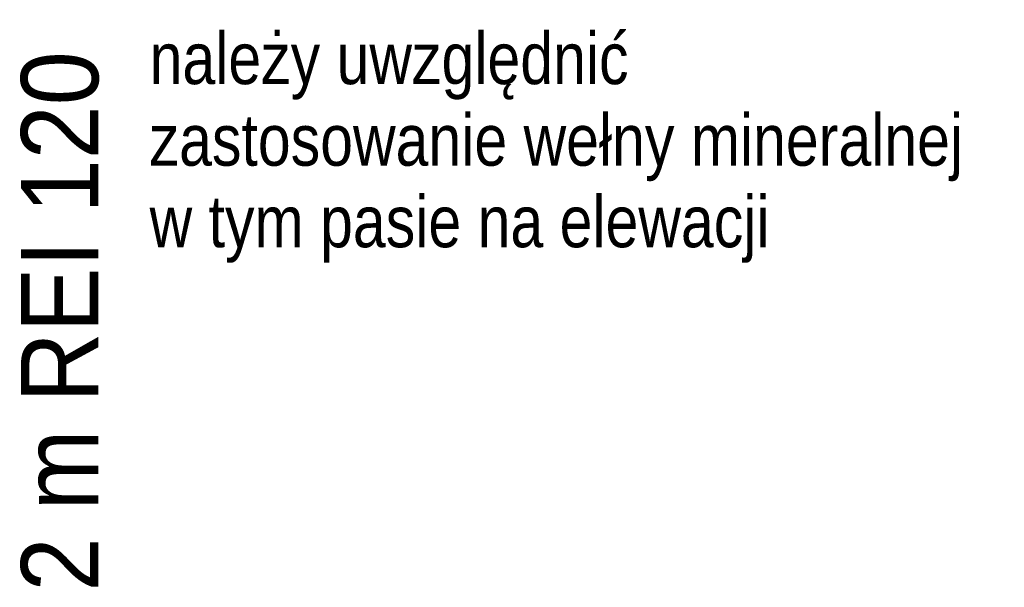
# Model space of a CAD drawing. Header units: centimetres. Extents: x -1253 to 21770, y -8842 to 3590.
# Tile 105 of 120: x 1248 to 1630, y 914 to 1134. Entities that reach past the tile are written whole.
import ezdxf

# ---------------------------------------------------------------- set-up
doc = ezdxf.new("R2010")
doc.units = ezdxf.units.CM
doc.layers.add('G-ANNO-TEXT', color=231, linetype='Continuous', lineweight=13)
doc.styles.add('Arial Narrow_3', font='ARIALN.TTF', dxfattribs={"height": 20})
doc.styles.add('Arial_9', font='arial.ttf', dxfattribs={"width": 0.9, "height": 30})

msp = doc.modelspace()

# ---------------------------------------------------------------- texts
at = {"layer": 'G-ANNO-TEXT', "color": 1, "insert": (1298.4, 1129.1), "char_height": 20, "width": 326.8, "attachment_point": 1, "line_spacing_factor": 0.949189, "style": 'Arial Narrow_3', "bg_fill": 3, "box_fill_scale": 1.25, "bg_fill_color": 256, "bg_fill_true_color": 13158600, "bg_fill_transparency": 0}
msp.add_mtext('\\pt127,254,381,508,635,762,889,1016,1143,1270,1397,1524,1651,1778,1905,2032,2159,2286,2413,2540,2667,2794,2921,3048,3175,3302,3429,3556,3683,3810,3937,4064;należy uwzględnić zastosowanie wełny mineralnej w tym pasie na elewacji', dxfattribs=at)
at = {"layer": 'G-ANNO-TEXT', "color": 1, "insert": (1248.5, 912.23), "char_height": 30, "width": 405.99, "attachment_point": 1, "rotation": 90, "line_spacing_factor": 0.936439, "style": 'Arial_9'}
msp.add_mtext('\\pxt3.81,7.62,11.43,15.24,19.05,22.86,26.67,30.48,34.29,38.1,41.91,45.72,49.53,53.34,57.15,60.96,64.77,68.58,72.39,76.2,80.01,83.82,87.63,91.44,95.25,99.06,102.87,106.68,110.49,114.3,118.11,121.92;{2 m REI 120 ^I}', dxfattribs=at)

doc.saveas('drawing.dxf')
